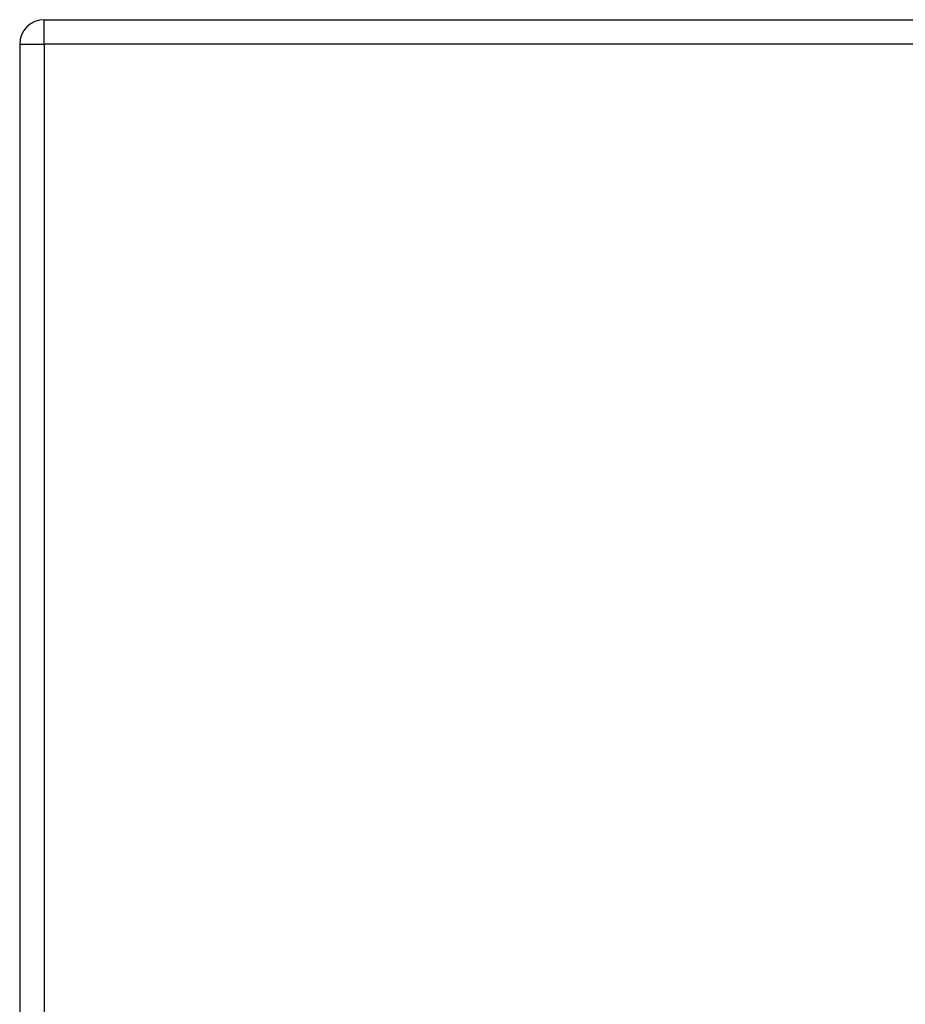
# Model space of a CAD drawing. Header units: inches. Extents: x 14 to 456, y 41 to 215.
# Tile 223 of 256: x 147.59 to 151.16, y 141.91 to 145.87. Entities that reach past the tile are written whole.
import ezdxf

# ---------------------------------------------------------------- set-up
doc = ezdxf.new("R2010")
doc.units = ezdxf.units.IN
doc.header["$MEASUREMENT"] = 0
doc.layers.add('Visible Edges(ANSI)', color=7, linetype='Continuous', lineweight=25)
doc.layers.add('Visible Tangent Edges(ANSI)', color=7, linetype='Continuous', lineweight=25)

msp = doc.modelspace()

# ---------------------------------------------------------------- linework, layer by layer
at = {"layer": 'Visible Edges(ANSI)'}
for p, q in [((147.6887, 145.8725), (195.2937, 145.8725)), ((147.5897, 145.7735), (147.5897, 116.0535))]:
    msp.add_line(p, q, dxfattribs=at)
msp.add_arc((147.6887, 145.7735), 0.099, 90, 180, dxfattribs=at)
at = {"layer": 'Visible Tangent Edges(ANSI)'}
for p, q in [((147.6887, 145.7735), (147.6887, 145.8725)), ((147.5897, 145.7735), (147.6887, 145.7735)), ((195.2937, 145.7735), (147.6887, 145.7735)), ((147.6887, 145.7735), (147.6887, 116.0535))]:
    msp.add_line(p, q, dxfattribs=at)

doc.saveas('drawing.dxf')
